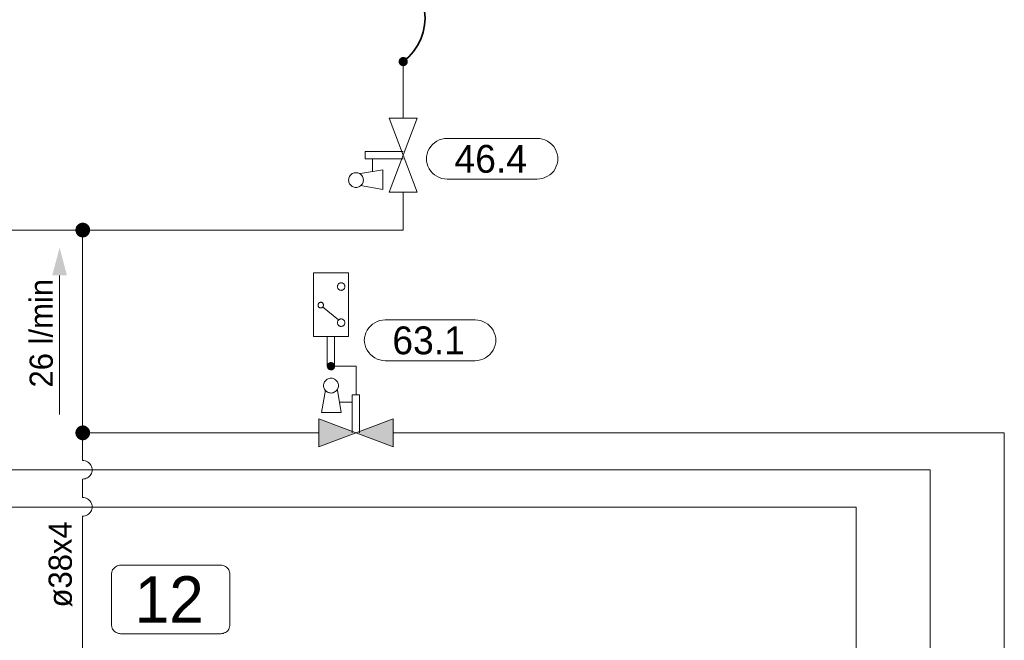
# Model space of a CAD drawing. Header units: millimetres. Extents: x 0 to 203, y 0 to 47.
# Tile 81 of 196: x 17.22 to 21.39, y 37.01 to 39.65. Entities that reach past the tile are written whole.
import ezdxf

# ---------------------------------------------------------------- set-up
doc = ezdxf.new("R2010")
doc.units = ezdxf.units.MM
for name, color, linetype in [('PDF_Geomertry', 7, 'Continuous'), ('PDF_Solid Fills', 7, 'Continuous'), ('PDF_Text', 7, 'Continuous')]:
    doc.layers.add(name, color=color, linetype=linetype)
doc.styles.add('PDF Arial', font='txt')

msp = doc.modelspace()

# ---------------------------------------------------------------- hatches: boundary and pattern name
at = {"layer": 'PDF_Solid Fills', "transparency": 33554559}
for points in [[(18.8438, 39.4707), (18.8243, 39.4735), (18.8251, 39.4757)], [(18.8438, 39.4707), (18.8243, 39.4707), (18.8243, 39.4735)], [(18.8438, 39.4707), (18.8251, 39.4757), (18.8257, 39.4785)], [(18.8438, 39.4707), (18.8257, 39.4785), (18.8271, 39.4804)], [(18.8438, 39.4707), (18.8271, 39.4804), (18.8285, 39.4826)], [(18.8438, 39.4707), (18.8285, 39.4826), (18.8299, 39.4846)], [(18.8438, 39.4707), (18.8299, 39.4846), (18.8321, 39.486)], [(18.8438, 39.4707), (18.8321, 39.486), (18.834, 39.4882)], [(18.8438, 39.4707), (18.834, 39.4882), (18.8363, 39.4888)], [(18.8438, 39.4707), (18.8363, 39.4888), (18.839, 39.4896)], [(18.8438, 39.4707), (18.839, 39.4896), (18.841, 39.4901)], [(18.8438, 39.4707), (18.841, 39.4901), (18.8438, 39.4901)], [(18.8438, 39.4707), (18.8465, 39.4901), (18.8488, 39.4896)], [(18.8438, 39.4707), (18.8438, 39.4901), (18.8465, 39.4901)], [(18.8438, 39.4707), (18.8488, 39.4896), (18.8515, 39.4888)], [(18.8438, 39.4707), (18.8515, 39.4888), (18.8535, 39.4882)], [(18.8438, 39.4707), (18.8535, 39.4882), (18.8557, 39.486)], [(18.8438, 39.4707), (18.8557, 39.486), (18.8576, 39.4846)], [(18.8438, 39.4707), (18.8576, 39.4846), (18.8599, 39.4826)], [(18.8438, 39.4707), (18.8599, 39.4826), (18.8613, 39.4804)], [(18.8438, 39.4707), (18.8613, 39.4804), (18.8618, 39.4785)], [(18.8438, 39.4707), (18.8618, 39.4785), (18.8626, 39.4757)], [(18.8438, 39.4707), (18.8626, 39.4757), (18.8632, 39.4735)], [(18.8438, 39.4707), (18.8632, 39.4735), (18.8632, 39.4707)], [(18.8438, 39.4707), (18.8243, 39.4679), (18.8243, 39.4707)], [(18.8438, 39.4707), (18.8251, 39.466), (18.8243, 39.4679)], [(18.8438, 39.4707), (18.8257, 39.4632), (18.8251, 39.466)], [(18.8438, 39.4707), (18.8271, 39.461), (18.8257, 39.4632)], [(18.8438, 39.4707), (18.8285, 39.459), (18.8271, 39.461)], [(18.8438, 39.4707), (18.8299, 39.4568), (18.8285, 39.459)], [(18.8438, 39.4707), (18.8321, 39.4554), (18.8299, 39.4568)], [(18.8438, 39.4707), (18.834, 39.454), (18.8321, 39.4554)], [(18.8438, 39.4707), (18.8363, 39.4526), (18.834, 39.454)], [(18.8438, 39.4707), (18.839, 39.4521), (18.8363, 39.4526)], [(18.8438, 39.4707), (18.841, 39.4513), (18.839, 39.4521)], [(18.8438, 39.4707), (18.8438, 39.4513), (18.841, 39.4513)], [(18.8438, 39.4707), (18.8465, 39.4513), (18.8438, 39.4513)], [(18.8438, 39.4707), (18.8488, 39.4521), (18.8465, 39.4513)], [(18.8438, 39.4707), (18.8515, 39.4526), (18.8488, 39.4521)], [(18.8438, 39.4707), (18.8535, 39.454), (18.8515, 39.4526)], [(18.8438, 39.4707), (18.8557, 39.4554), (18.8535, 39.454)], [(18.8438, 39.4707), (18.8576, 39.4568), (18.8557, 39.4554)], [(18.8438, 39.4707), (18.8599, 39.459), (18.8576, 39.4568)], [(18.8438, 39.4707), (18.8613, 39.461), (18.8599, 39.459)], [(18.8438, 39.4707), (18.8618, 39.4632), (18.8613, 39.461)], [(18.8438, 39.4707), (18.8626, 39.466), (18.8618, 39.4632)], [(18.8438, 39.4707), (18.8632, 39.4679), (18.8626, 39.466)], [(18.8438, 39.4707), (18.8632, 39.4707), (18.8632, 39.4679)], [(17.484, 38.7554), (17.4535, 38.7596), (17.4543, 38.7638)], [(17.484, 38.7554), (17.4543, 38.7638), (17.4557, 38.7679)], [(17.484, 38.7554), (17.4557, 38.7679), (17.4571, 38.7715)], [(17.484, 38.7554), (17.4571, 38.7715), (17.4599, 38.7749)], [(17.484, 38.7554), (17.4599, 38.7749), (17.4618, 38.7776)], [(17.484, 38.7554), (17.4618, 38.7776), (17.4654, 38.7804)], [(17.484, 38.7554), (17.4654, 38.7804), (17.4688, 38.7826)], [(17.484, 38.7554), (17.4688, 38.7826), (17.4724, 38.7846)], [(17.484, 38.7554), (17.4724, 38.7846), (17.4765, 38.786)], [(17.484, 38.7554), (17.4765, 38.786), (17.4807, 38.7868)], [(17.484, 38.7554), (17.4807, 38.7868), (17.484, 38.7874)], [(17.484, 38.7554), (17.484, 38.7874), (17.4882, 38.7868)], [(17.484, 38.7554), (17.4882, 38.7868), (17.4924, 38.786)], [(17.484, 38.7554), (17.4924, 38.786), (17.4965, 38.7846)], [(17.484, 38.7554), (17.4965, 38.7846), (17.5001, 38.7826)], [(17.484, 38.7554), (17.5001, 38.7826), (17.5035, 38.7804)], [(17.484, 38.7554), (17.5035, 38.7804), (17.5063, 38.7776)], [(17.484, 38.7554), (17.5063, 38.7776), (17.509, 38.7749)], [(17.484, 38.7554), (17.509, 38.7749), (17.5118, 38.7715)], [(17.484, 38.7554), (17.5118, 38.7715), (17.5132, 38.7679)], [(17.484, 38.7554), (17.5132, 38.7679), (17.5146, 38.7638)], [(17.484, 38.7554), (17.5146, 38.7638), (17.5154, 38.7596)], [(17.484, 38.7554), (17.4529, 38.7554), (17.4535, 38.7596)], [(17.484, 38.7554), (17.4535, 38.7513), (17.4529, 38.7554)], [(17.484, 38.7554), (17.4543, 38.7479), (17.4535, 38.7513)], [(17.484, 38.7554), (17.4557, 38.7437), (17.4543, 38.7479)], [(17.484, 38.7554), (17.4571, 38.7401), (17.4557, 38.7437)], [(17.484, 38.7554), (17.4599, 38.7368), (17.4571, 38.7401)], [(17.484, 38.7554), (17.4618, 38.7332), (17.4599, 38.7368)], [(17.484, 38.7554), (17.4654, 38.7304), (17.4618, 38.7332)], [(17.484, 38.7554), (17.4688, 38.7285), (17.4654, 38.7304)], [(17.484, 38.7554), (17.4724, 38.7263), (17.4688, 38.7285)], [(17.484, 38.7554), (17.4765, 38.7257), (17.4724, 38.7263)], [(17.484, 38.7554), (17.4807, 38.7243), (17.4765, 38.7257)], [(17.484, 38.7554), (17.484, 38.7243), (17.4807, 38.7243)], [(17.484, 38.7554), (17.5154, 38.7596), (17.516, 38.7554)], [(17.484, 38.7554), (17.4882, 38.7243), (17.484, 38.7243)], [(17.484, 38.7554), (17.4924, 38.7257), (17.4882, 38.7243)], [(17.484, 38.7554), (17.4965, 38.7263), (17.4924, 38.7257)], [(17.484, 38.7554), (17.5001, 38.7285), (17.4965, 38.7263)], [(17.484, 38.7554), (17.5035, 38.7304), (17.5001, 38.7285)], [(17.484, 38.7554), (17.5063, 38.7332), (17.5035, 38.7304)], [(17.484, 38.7554), (17.509, 38.7368), (17.5063, 38.7332)], [(17.484, 38.7554), (17.5118, 38.7401), (17.509, 38.7368)], [(17.484, 38.7554), (17.5132, 38.7437), (17.5118, 38.7401)], [(17.484, 38.7554), (17.5146, 38.7479), (17.5132, 38.7437)], [(17.484, 38.7554), (17.5154, 38.7513), (17.5146, 38.7479)], [(17.484, 38.7554), (17.516, 38.7554), (17.5154, 38.7513)], [(18.5376, 38.1785), (18.5215, 38.1799), (18.5224, 38.1818)], [(18.5376, 38.1785), (18.5215, 38.1785), (18.5215, 38.1799)], [(18.5376, 38.1785), (18.5215, 38.1763), (18.5215, 38.1785)], [(18.5376, 38.1785), (18.5224, 38.1743), (18.5215, 38.1763)], [(18.5376, 38.1785), (18.5224, 38.1818), (18.5229, 38.184)], [(18.5376, 38.1785), (18.5229, 38.1721), (18.5224, 38.1743)], [(18.5376, 38.1785), (18.5229, 38.184), (18.5238, 38.186)], [(18.5376, 38.1785), (18.5238, 38.1701), (18.5229, 38.1721)], [(18.5376, 38.1785), (18.5238, 38.186), (18.5251, 38.1874)], [(18.5376, 38.1785), (18.5251, 38.1688), (18.5238, 38.1701)], [(18.5376, 38.1785), (18.5251, 38.1874), (18.5265, 38.1896)], [(18.5376, 38.1785), (18.5265, 38.1674), (18.5251, 38.1688)], [(18.5376, 38.1785), (18.5265, 38.1896), (18.5279, 38.1901)], [(18.5376, 38.1785), (18.5279, 38.166), (18.5265, 38.1674)], [(18.5376, 38.1785), (18.5279, 38.1901), (18.5293, 38.1915)], [(18.5376, 38.1785), (18.5293, 38.1646), (18.5279, 38.166)], [(18.5376, 38.1785), (18.5293, 38.1915), (18.5312, 38.1924)], [(18.5376, 38.1785), (18.5312, 38.1638), (18.5293, 38.1646)], [(18.5376, 38.1785), (18.5312, 38.1924), (18.5335, 38.1929)], [(18.5376, 38.1785), (18.5335, 38.1632), (18.5312, 38.1638)], [(18.5376, 38.1785), (18.5335, 38.1929), (18.5354, 38.1938)], [(18.5376, 38.1785), (18.5354, 38.1624), (18.5335, 38.1632)], [(18.5376, 38.1785), (18.5354, 38.1938), (18.5376, 38.1938)], [(18.5376, 38.1785), (18.5376, 38.1624), (18.5354, 38.1624)], [(18.5376, 38.1785), (18.5396, 38.1938), (18.5418, 38.1929)], [(18.5376, 38.1785), (18.5376, 38.1938), (18.5396, 38.1938)], [(18.5376, 38.1785), (18.5418, 38.1929), (18.5432, 38.1924)], [(18.5376, 38.1785), (18.5432, 38.1924), (18.5451, 38.1915)], [(18.5376, 38.1785), (18.5451, 38.1915), (18.5474, 38.1901)], [(18.5376, 38.1785), (18.5474, 38.1901), (18.5488, 38.1896)], [(18.5376, 38.1785), (18.5488, 38.1896), (18.5501, 38.1874)], [(18.5376, 38.1785), (18.5501, 38.1874), (18.5507, 38.186)], [(18.5376, 38.1785), (18.5507, 38.186), (18.5521, 38.184)], [(18.5376, 38.1785), (18.5521, 38.184), (18.5529, 38.1818)], [(18.5376, 38.1785), (18.5529, 38.1818), (18.5529, 38.1799)], [(18.5376, 38.1785), (18.5529, 38.1799), (18.5529, 38.1785)], [(18.5376, 38.1785), (18.5396, 38.1624), (18.5376, 38.1624)], [(18.5376, 38.1785), (18.5418, 38.1632), (18.5396, 38.1624)], [(18.5376, 38.1785), (18.5432, 38.1638), (18.5418, 38.1632)], [(18.5376, 38.1785), (18.5451, 38.1646), (18.5432, 38.1638)], [(18.5376, 38.1785), (18.5474, 38.166), (18.5451, 38.1646)], [(18.5376, 38.1785), (18.5488, 38.1674), (18.5474, 38.166)], [(18.5376, 38.1785), (18.5501, 38.1688), (18.5488, 38.1674)], [(18.5376, 38.1785), (18.5507, 38.1701), (18.5501, 38.1688)], [(18.5376, 38.1785), (18.5521, 38.1721), (18.5507, 38.1701)], [(18.5376, 38.1785), (18.5529, 38.1743), (18.5521, 38.1721)], [(18.5376, 38.1785), (18.5529, 38.1763), (18.5529, 38.1743)], [(18.5376, 38.1785), (18.5529, 38.1785), (18.5529, 38.1763)], [(17.484, 37.8951), (17.4765, 37.9257), (17.4807, 37.9263)], [(17.484, 37.8951), (17.4807, 37.9263), (17.484, 37.9263)], [(17.484, 37.8951), (17.4882, 37.9263), (17.4924, 37.9257)], [(17.484, 37.8951), (17.484, 37.9263), (17.4882, 37.9263)], [(17.484, 37.8951), (17.4529, 37.8951), (17.4535, 37.8993)], [(17.484, 37.8951), (17.4535, 37.891), (17.4529, 37.8951)], [(17.484, 37.8951), (17.4535, 37.8993), (17.4543, 37.9035)], [(17.484, 37.8951), (17.4543, 37.8868), (17.4535, 37.891)], [(17.484, 37.8951), (17.4543, 37.9035), (17.4557, 37.9068)], [(17.484, 37.8951), (17.4557, 37.8832), (17.4543, 37.8868)], [(17.484, 37.8951), (17.4557, 37.9068), (17.4571, 37.911)], [(17.484, 37.8951), (17.4571, 37.8799), (17.4557, 37.8832)], [(17.484, 37.8951), (17.4571, 37.911), (17.4599, 37.9146)], [(17.484, 37.8951), (17.4599, 37.8763), (17.4571, 37.8799)], [(17.484, 37.8951), (17.4599, 37.9146), (17.4618, 37.9174)], [(17.484, 37.8951), (17.4618, 37.8729), (17.4599, 37.8763)], [(17.484, 37.8951), (17.4618, 37.9174), (17.4654, 37.9201)], [(17.484, 37.8951), (17.4654, 37.8701), (17.4618, 37.8729)], [(17.484, 37.8951), (17.4654, 37.9201), (17.4688, 37.9221)], [(17.484, 37.8951), (17.4688, 37.8679), (17.4654, 37.8701)], [(17.484, 37.8951), (17.4688, 37.9221), (17.4724, 37.9243)], [(17.484, 37.8951), (17.4724, 37.866), (17.4688, 37.8679)], [(17.484, 37.8951), (17.4724, 37.9243), (17.4765, 37.9257)], [(17.484, 37.8951), (17.4765, 37.8646), (17.4724, 37.866)], [(17.484, 37.8951), (17.4807, 37.8638), (17.4765, 37.8646)], [(17.484, 37.8951), (17.484, 37.8638), (17.4807, 37.8638)], [(17.484, 37.8951), (17.4924, 37.9257), (17.4965, 37.9243)], [(17.484, 37.8951), (17.4965, 37.9243), (17.5001, 37.9221)], [(17.484, 37.8951), (17.5001, 37.9221), (17.5035, 37.9201)], [(17.484, 37.8951), (17.5035, 37.9201), (17.5063, 37.9174)], [(17.484, 37.8951), (17.5063, 37.9174), (17.509, 37.9146)], [(17.484, 37.8951), (17.509, 37.9146), (17.5118, 37.911)], [(17.484, 37.8951), (17.5118, 37.911), (17.5132, 37.9068)], [(17.484, 37.8951), (17.5132, 37.9068), (17.5146, 37.9035)], [(17.484, 37.8951), (17.5146, 37.9035), (17.5154, 37.8993)], [(17.484, 37.8951), (17.5154, 37.8993), (17.516, 37.8951)], [(17.484, 37.8951), (17.4882, 37.8638), (17.484, 37.8638)], [(17.484, 37.8951), (17.4924, 37.8646), (17.4882, 37.8638)], [(17.484, 37.8951), (17.4965, 37.866), (17.4924, 37.8646)], [(17.484, 37.8951), (17.5001, 37.8679), (17.4965, 37.866)], [(17.484, 37.8951), (17.5035, 37.8701), (17.5001, 37.8679)], [(17.484, 37.8951), (17.5063, 37.8729), (17.5035, 37.8701)], [(17.484, 37.8951), (17.509, 37.8763), (17.5063, 37.8729)], [(17.484, 37.8951), (17.5118, 37.8799), (17.509, 37.8763)], [(17.484, 37.8951), (17.5132, 37.8832), (17.5118, 37.8799)], [(17.484, 37.8951), (17.5146, 37.8868), (17.5132, 37.8832)], [(17.484, 37.8951), (17.5154, 37.891), (17.5146, 37.8868)], [(17.484, 37.8951), (17.516, 37.8951), (17.5154, 37.891)]]:
    msp.add_hatch(color=256, dxfattribs=at).paths.add_polyline_path(points)

# ---------------------------------------------------------------- linework, layer by layer
at = {"layer": 'PDF_Geomertry', "lineweight": 35}
msp.add_lwpolyline([(18.8438, 39.4707), (18.8674, 39.491), (18.8876, 39.5138), (18.9049, 39.5388), (18.9182, 39.566), (18.9285, 39.5951), (18.934, 39.6249), (18.9363, 39.6554), (18.934, 39.686), (18.9285, 39.716), (18.9182, 39.7451), (18.9049, 39.7721), (18.8876, 39.7971), (18.8674, 39.8201), (18.8438, 39.8401)], dxfattribs=at)
at = {"layer": 'PDF_Geomertry', "lineweight": 0}
for points in [[(18.834, 39.4707), (18.834, 39.4693), (18.834, 39.4679), (18.8349, 39.4674), (18.8354, 39.466), (18.8363, 39.4646), (18.8368, 39.4638), (18.8382, 39.4632), (18.839, 39.4624), (18.8404, 39.4618), (18.841, 39.461), (18.8424, 39.461), (18.8438, 39.461), (18.8451, 39.461), (18.8465, 39.461), (18.8479, 39.4618), (18.8488, 39.4624), (18.8501, 39.4632), (18.8507, 39.4638), (18.8515, 39.4646), (18.8521, 39.466), (18.8529, 39.4674), (18.8535, 39.4679), (18.8535, 39.4693), (18.8535, 39.4707), (18.8535, 39.4721), (18.8535, 39.4735), (18.8529, 39.4743), (18.8521, 39.4757), (18.8515, 39.4771), (18.8507, 39.4776), (18.8501, 39.4785), (18.8488, 39.479), (18.8479, 39.4799), (18.8465, 39.4804), (18.8451, 39.4804), (18.8438, 39.4804), (18.8424, 39.4804), (18.841, 39.4804), (18.8404, 39.4799), (18.839, 39.479), (18.8382, 39.4785), (18.8368, 39.4776), (18.8363, 39.4771), (18.8354, 39.4757), (18.8349, 39.4743), (18.834, 39.4735), (18.834, 39.4721), (18.834, 39.4707)], [(17.4688, 38.7554), (17.4688, 38.7535), (17.4696, 38.7513), (17.4701, 38.7499), (17.471, 38.7479), (17.4724, 38.7457), (17.4729, 38.7443), (17.4751, 38.7429), (17.4765, 38.7424), (17.4785, 38.741), (17.4807, 38.7401), (17.4826, 38.7401), (17.484, 38.7401), (17.4863, 38.7401), (17.4882, 38.7401), (17.4904, 38.741), (17.4924, 38.7424), (17.4937, 38.7429), (17.4951, 38.7443), (17.4965, 38.7457), (17.4979, 38.7479), (17.4988, 38.7499), (17.4993, 38.7513), (17.5001, 38.7535), (17.5001, 38.7554), (17.5001, 38.7576), (17.4993, 38.7596), (17.4988, 38.7618), (17.4979, 38.7638), (17.4965, 38.7651), (17.4951, 38.7665), (17.4937, 38.7679), (17.4924, 38.7693), (17.4904, 38.7701), (17.4882, 38.7707), (17.4863, 38.7715), (17.484, 38.7715), (17.4826, 38.7715), (17.4807, 38.7707), (17.4785, 38.7701), (17.4765, 38.7693), (17.4751, 38.7679), (17.4729, 38.7665), (17.4724, 38.7651), (17.471, 38.7638), (17.4701, 38.7618), (17.4696, 38.7596), (17.4688, 38.7576), (17.4688, 38.7554)], [(18.5293, 38.1785), (18.5299, 38.1771), (18.5299, 38.1763), (18.5299, 38.1749), (18.5307, 38.1743), (18.5312, 38.1735), (18.5321, 38.1729), (18.5326, 38.1721), (18.5335, 38.1715), (18.534, 38.1707), (18.5354, 38.1707), (18.5363, 38.1701), (18.5376, 38.1701), (18.5382, 38.1701), (18.5396, 38.1707), (18.5404, 38.1707), (18.541, 38.1715), (18.5424, 38.1721), (18.5432, 38.1729), (18.5437, 38.1735), (18.5446, 38.1743), (18.5446, 38.1749), (18.5451, 38.1763), (18.5451, 38.1771), (18.5451, 38.1785), (18.5451, 38.179), (18.5451, 38.1799), (18.5446, 38.1813), (18.5446, 38.1818), (18.5437, 38.1826), (18.5432, 38.184), (18.5424, 38.184), (18.541, 38.1846), (18.5404, 38.1854), (18.5396, 38.1854), (18.5382, 38.186), (18.5376, 38.186), (18.5363, 38.186), (18.5354, 38.1854), (18.534, 38.1854), (18.5335, 38.1846), (18.5326, 38.184), (18.5321, 38.184), (18.5312, 38.1826), (18.5307, 38.1818), (18.5299, 38.1813), (18.5299, 38.1799), (18.5299, 38.179), (18.5293, 38.1785)], [(17.4688, 37.8951), (17.4688, 37.8929), (17.4696, 37.891), (17.4701, 37.8888), (17.471, 37.8874), (17.4724, 37.8854), (17.4729, 37.884), (17.4751, 37.8826), (17.4765, 37.8818), (17.4785, 37.8804), (17.4807, 37.8799), (17.4826, 37.8799), (17.484, 37.8799), (17.4863, 37.8799), (17.4882, 37.8799), (17.4904, 37.8804), (17.4924, 37.8818), (17.4937, 37.8826), (17.4951, 37.884), (17.4965, 37.8854), (17.4979, 37.8874), (17.4988, 37.8888), (17.4993, 37.891), (17.5001, 37.8929), (17.5001, 37.8951), (17.5001, 37.8971), (17.4993, 37.8993), (17.4988, 37.9013), (17.4979, 37.9026), (17.4965, 37.9049), (17.4951, 37.9063), (17.4937, 37.9076), (17.4924, 37.909), (17.4904, 37.9096), (17.4882, 37.9104), (17.4863, 37.911), (17.484, 37.911), (17.4826, 37.911), (17.4807, 37.9104), (17.4785, 37.9096), (17.4765, 37.909), (17.4751, 37.9076), (17.4729, 37.9063), (17.4724, 37.9049), (17.471, 37.9026), (17.4701, 37.9013), (17.4696, 37.8993), (17.4688, 37.8971), (17.4688, 37.8951)]]:
    msp.add_lwpolyline(points, close=True, dxfattribs=at)
at = {"layer": 'PDF_Geomertry', "lineweight": 15}
for points in [[(18.8438, 39.2313), (18.8438, 39.4707)], [(18.8438, 39.0582), (18.6826, 39.0582), (18.6826, 39.0896), (18.8438, 39.0896)], [(18.714, 39.0035), (18.714, 39.0582)], [(18.6632, 38.9443), (18.7576, 38.9285), (18.7576, 39.011), (18.6632, 38.9951)], [(16.0618, 38.9165), (16.0618, 38.7554), (17.484, 38.7554), (18.8438, 38.7554), (18.8438, 38.9165)], [(18.4863, 37.8951), (17.484, 37.8951), (17.484, 38.7554)], [(17.3863, 37.9735), (17.3863, 38.5632)], [(18.5688, 38.3743), (18.5021, 38.4299)], [(18.5215, 38.304), (18.5215, 38.1785)], [(18.5529, 38.1785), (18.5529, 38.304)], [(18.5376, 38.1785), (18.6438, 38.1785), (18.6438, 38.0563)], [(18.514, 38.0757), (18.4979, 37.9818), (18.5807, 37.9818), (18.5646, 38.0757)], [(18.6279, 37.8951), (18.6279, 38.0563), (18.659, 38.0563), (18.659, 37.8951)], [(18.5729, 38.0249), (18.6279, 38.0249)], [(17.484, 37.7771), (17.484, 37.8951)], [(18.8007, 37.8951), (21.3938, 37.8951), (21.3938, 34.6929)], [(17.484, 37.6201), (17.484, 37.6985), (17.4896, 37.6993), (17.4946, 37.6999), (17.4993, 37.7021), (17.5043, 37.704), (17.5085, 37.7068), (17.5118, 37.7104), (17.5154, 37.7138), (17.5182, 37.7187), (17.521, 37.7229), (17.5224, 37.7276), (17.5238, 37.7326), (17.5238, 37.7382), (17.5238, 37.7429), (17.5224, 37.7479), (17.521, 37.7526), (17.5182, 37.7576), (17.5154, 37.7618), (17.5118, 37.766), (17.5085, 37.7693), (17.5043, 37.7721), (17.4993, 37.7743), (17.4946, 37.7757), (17.4896, 37.7771), (17.484, 37.7771), (17.4896, 37.7771), (17.4946, 37.7757), (17.4993, 37.7743), (17.5043, 37.7721), (17.5085, 37.7693), (17.5118, 37.766), (17.5154, 37.7618), (17.5182, 37.7576), (17.521, 37.7526), (17.5224, 37.7479), (17.5238, 37.7429), (17.5238, 37.7382), (17.5238, 37.7326), (17.5224, 37.7276), (17.521, 37.7229), (17.5182, 37.7187), (17.5154, 37.7138), (17.5118, 37.7104), (17.5085, 37.7068), (17.5043, 37.704), (17.4993, 37.7021), (17.4946, 37.6999), (17.4896, 37.6993), (17.484, 37.6985)], [(15.1863, 37.7382), (21.0799, 37.7382), (21.0799, 34.6929)], [(17.484, 36.1665), (17.484, 37.5415), (17.4896, 37.5415), (17.4946, 37.5429), (17.4993, 37.5443), (17.5043, 37.5465), (17.5085, 37.5499), (17.5118, 37.5526), (17.5154, 37.5568), (17.5182, 37.561), (17.521, 37.566), (17.5224, 37.5707), (17.5238, 37.5757), (17.5238, 37.5804), (17.5238, 37.586), (17.5224, 37.591), (17.521, 37.5957), (17.5182, 37.6007), (17.5154, 37.6049), (17.5118, 37.609), (17.5085, 37.6118), (17.5043, 37.6146), (17.4993, 37.6174), (17.4946, 37.6187), (17.4896, 37.6201), (17.484, 37.6201), (17.4896, 37.6201), (17.4946, 37.6187), (17.4993, 37.6174), (17.5043, 37.6146), (17.5085, 37.6118), (17.5118, 37.609), (17.5154, 37.6049), (17.5182, 37.6007), (17.521, 37.5957), (17.5224, 37.591), (17.5238, 37.586), (17.5238, 37.5804), (17.5238, 37.5757), (17.5224, 37.5707), (17.521, 37.566), (17.5182, 37.561), (17.5154, 37.5568), (17.5118, 37.5526), (17.5085, 37.5499), (17.5043, 37.5465), (17.4993, 37.5443), (17.4946, 37.5429), (17.4896, 37.5415), (17.484, 37.5415)], [(10.7854, 37.5804), (20.7654, 37.5804), (20.7654, 34.6929)]]:
    msp.add_lwpolyline(points, dxfattribs=at)
for points in [[(18.7849, 38.9165), (18.9029, 39.2313), (18.7849, 39.2313), (18.9029, 38.9165), (18.7849, 38.9165)], [(19.4118, 39.1443), (19.4229, 39.1437), (19.4349, 39.1415), (19.4451, 39.1382), (19.4557, 39.1326), (19.4654, 39.1263), (19.4743, 39.1187), (19.4821, 39.1104), (19.4882, 39.1007), (19.4932, 39.0901), (19.4974, 39.079), (19.4993, 39.0679), (19.5001, 39.0563), (19.5001, 39.0604), (19.4993, 39.0485), (19.4974, 39.0374), (19.4932, 39.0263), (19.4882, 39.016), (19.4821, 39.0063), (19.4743, 38.9979), (19.4654, 38.9901), (19.4557, 38.984), (19.4451, 38.9785), (19.4349, 38.9749), (19.4229, 38.9729), (19.4118, 38.9715), (19.0307, 38.9715), (19.0188, 38.9729), (19.0076, 38.9749), (18.9965, 38.9785), (18.9863, 38.984), (18.9765, 38.9901), (18.9682, 38.9979), (18.9604, 39.0063), (18.9543, 39.016), (18.9487, 39.0263), (18.9451, 39.0374), (18.9432, 39.0485), (18.9424, 39.0604), (18.9424, 39.0563), (18.9432, 39.0679), (18.9451, 39.079), (18.9487, 39.0901), (18.9543, 39.1007), (18.9604, 39.1104), (18.9682, 39.1187), (18.9765, 39.1263), (18.9863, 39.1326), (18.9965, 39.1382), (19.0076, 39.1415), (19.0188, 39.1437), (19.0307, 39.1443), (19.4118, 39.1443)], [(18.6751, 38.9679), (18.6743, 38.9721), (18.6738, 38.9763), (18.6724, 38.9799), (18.671, 38.9832), (18.6682, 38.9868), (18.666, 38.9901), (18.6626, 38.9929), (18.659, 38.9951), (18.6557, 38.9971), (18.6515, 38.9985), (18.6474, 38.9993), (18.6438, 38.9993), (18.6396, 38.9993), (18.6354, 38.9985), (18.6313, 38.9971), (18.6279, 38.9951), (18.6243, 38.9929), (18.6215, 38.9901), (18.6187, 38.9868), (18.616, 38.9832), (18.6146, 38.9799), (18.6132, 38.9763), (18.6126, 38.9721), (18.6118, 38.9679), (18.6126, 38.9638), (18.6132, 38.9596), (18.6146, 38.9554), (18.616, 38.9521), (18.6187, 38.9485), (18.6215, 38.9457), (18.6243, 38.9429), (18.6279, 38.941), (18.6313, 38.9387), (18.6354, 38.9374), (18.6396, 38.9368), (18.6438, 38.9368), (18.6474, 38.9368), (18.6515, 38.9374), (18.6557, 38.9387), (18.659, 38.941), (18.6626, 38.9429), (18.666, 38.9457), (18.6682, 38.9485), (18.671, 38.9521), (18.6724, 38.9554), (18.6738, 38.9596), (18.6743, 38.9638), (18.6751, 38.9679)], [(18.4626, 38.304), (18.6118, 38.304), (18.6118, 38.5749), (18.4626, 38.5749), (18.4626, 38.304)], [(18.5965, 38.516), (18.596, 38.5179), (18.596, 38.5201), (18.5951, 38.5221), (18.5946, 38.5235), (18.5932, 38.5257), (18.5918, 38.5271), (18.5904, 38.5285), (18.5882, 38.5299), (18.5868, 38.5304), (18.5849, 38.5313), (18.5826, 38.5318), (18.5807, 38.5318), (18.5785, 38.5318), (18.5765, 38.5313), (18.5743, 38.5304), (18.5729, 38.5299), (18.571, 38.5285), (18.5696, 38.5271), (18.5682, 38.5257), (18.5668, 38.5235), (18.566, 38.5221), (18.5654, 38.5201), (18.5654, 38.5179), (18.5646, 38.516), (18.5654, 38.5138), (18.5654, 38.5118), (18.566, 38.5096), (18.5668, 38.5082), (18.5682, 38.5063), (18.5696, 38.5049), (18.571, 38.5035), (18.5729, 38.5026), (18.5743, 38.5013), (18.5765, 38.5007), (18.5785, 38.5007), (18.5807, 38.4999), (18.5826, 38.5007), (18.5849, 38.5007), (18.5868, 38.5013), (18.5882, 38.5026), (18.5904, 38.5035), (18.5918, 38.5049), (18.5932, 38.5063), (18.5946, 38.5082), (18.5951, 38.5096), (18.596, 38.5118), (18.596, 38.5138), (18.5965, 38.516)], [(18.5063, 38.4374), (18.5057, 38.4387), (18.5057, 38.4401), (18.5049, 38.4415), (18.5043, 38.4429), (18.5035, 38.4443), (18.5029, 38.4457), (18.5015, 38.4465), (18.5001, 38.4479), (18.4988, 38.4485), (18.4974, 38.4485), (18.496, 38.4493), (18.4946, 38.4493), (18.4924, 38.4493), (18.491, 38.4485), (18.4896, 38.4485), (18.4882, 38.4479), (18.4868, 38.4465), (18.4863, 38.4457), (18.4849, 38.4443), (18.484, 38.4429), (18.4835, 38.4415), (18.4826, 38.4401), (18.4826, 38.4387), (18.4826, 38.4374), (18.4826, 38.436), (18.4826, 38.4346), (18.4835, 38.4326), (18.484, 38.4313), (18.4849, 38.4304), (18.4863, 38.429), (18.4868, 38.4276), (18.4882, 38.4271), (18.4896, 38.4263), (18.491, 38.4263), (18.4924, 38.4257), (18.4946, 38.4257), (18.496, 38.4257), (18.4974, 38.4263), (18.4988, 38.4263), (18.5001, 38.4271), (18.5015, 38.4276), (18.5029, 38.429), (18.5035, 38.4304), (18.5043, 38.4313), (18.5049, 38.4326), (18.5057, 38.4346), (18.5057, 38.436), (18.5063, 38.4374)], [(18.5965, 38.3624), (18.596, 38.3646), (18.596, 38.3665), (18.5951, 38.3687), (18.5946, 38.3707), (18.5932, 38.3721), (18.5918, 38.3735), (18.5904, 38.3749), (18.5882, 38.3763), (18.5868, 38.3771), (18.5849, 38.3776), (18.5826, 38.3785), (18.5807, 38.3785), (18.5785, 38.3785), (18.5765, 38.3776), (18.5743, 38.3771), (18.5729, 38.3763), (18.571, 38.3749), (18.5696, 38.3735), (18.5682, 38.3721), (18.5668, 38.3707), (18.566, 38.3687), (18.5654, 38.3665), (18.5654, 38.3646), (18.5646, 38.3624), (18.5654, 38.3604), (18.5654, 38.359), (18.566, 38.3568), (18.5668, 38.3549), (18.5682, 38.3535), (18.5696, 38.3513), (18.571, 38.3499), (18.5729, 38.3493), (18.5743, 38.3485), (18.5765, 38.3479), (18.5785, 38.3471), (18.5807, 38.3471), (18.5826, 38.3471), (18.5849, 38.3479), (18.5868, 38.3485), (18.5882, 38.3493), (18.5904, 38.3499), (18.5918, 38.3513), (18.5932, 38.3535), (18.5946, 38.3549), (18.5951, 38.3568), (18.596, 38.359), (18.596, 38.3604), (18.5965, 38.3624)], [(19.1488, 38.3743), (19.1599, 38.3735), (19.1715, 38.3715), (19.1821, 38.3679), (19.1924, 38.3624), (19.2021, 38.3563), (19.2113, 38.3485), (19.2188, 38.3401), (19.2251, 38.3304), (19.2299, 38.3201), (19.234, 38.309), (19.2363, 38.2979), (19.2368, 38.286), (19.2368, 38.2901), (19.2363, 38.2785), (19.234, 38.2674), (19.2299, 38.2563), (19.2251, 38.2457), (19.2188, 38.236), (19.2113, 38.2276), (19.2021, 38.2201), (19.1924, 38.2138), (19.1821, 38.2082), (19.1715, 38.2049), (19.1599, 38.2026), (19.1488, 38.2013), (18.7674, 38.2013), (18.7557, 38.2026), (18.7446, 38.2049), (18.7335, 38.2082), (18.7229, 38.2138), (18.7132, 38.2201), (18.7049, 38.2276), (18.6974, 38.236), (18.691, 38.2457), (18.6854, 38.2563), (18.6821, 38.2674), (18.6799, 38.2785), (18.6785, 38.2901), (18.6785, 38.286), (18.6799, 38.2979), (18.6821, 38.309), (18.6854, 38.3201), (18.691, 38.3304), (18.6974, 38.3401), (18.7049, 38.3485), (18.7132, 38.3563), (18.7229, 38.3624), (18.7335, 38.3679), (18.7446, 38.3715), (18.7557, 38.3735), (18.7674, 38.3743), (19.1488, 38.3743)], [(18.5529, 38.1785), (18.5529, 38.1799), (18.5529, 38.1818), (18.5521, 38.184), (18.5507, 38.186), (18.5501, 38.1874), (18.5488, 38.1896), (18.5474, 38.1901), (18.5451, 38.1915), (18.5432, 38.1924), (18.5418, 38.1929), (18.5396, 38.1938), (18.5376, 38.1938), (18.5354, 38.1938), (18.5335, 38.1929), (18.5312, 38.1924), (18.5293, 38.1915), (18.5279, 38.1901), (18.5265, 38.1896), (18.5251, 38.1874), (18.5238, 38.186), (18.5229, 38.184), (18.5224, 38.1818), (18.5215, 38.1799), (18.5215, 38.1785), (18.5215, 38.1763), (18.5224, 38.1743), (18.5229, 38.1721), (18.5238, 38.1701), (18.5251, 38.1688), (18.5265, 38.1674), (18.5279, 38.166), (18.5293, 38.1646), (18.5312, 38.1638), (18.5335, 38.1632), (18.5354, 38.1624), (18.5376, 38.1624), (18.5396, 38.1624), (18.5418, 38.1632), (18.5432, 38.1638), (18.5451, 38.1646), (18.5474, 38.166), (18.5488, 38.1674), (18.5501, 38.1688), (18.5507, 38.1701), (18.5521, 38.1721), (18.5529, 38.1743), (18.5529, 38.1763), (18.5529, 38.1785)], [(18.5688, 38.0957), (18.5688, 38.0999), (18.5682, 38.1035), (18.5668, 38.1076), (18.5646, 38.111), (18.5626, 38.1146), (18.5599, 38.1179), (18.5562, 38.1207), (18.5529, 38.1229), (18.5493, 38.1249), (18.546, 38.1257), (18.5418, 38.1271), (18.5376, 38.1271), (18.5335, 38.1271), (18.5293, 38.1257), (18.5251, 38.1249), (18.5215, 38.1229), (18.5182, 38.1207), (18.5154, 38.1179), (18.5126, 38.1146), (18.5104, 38.111), (18.5085, 38.1076), (18.5071, 38.1035), (18.5063, 38.0999), (18.5063, 38.0957), (18.5063, 38.0915), (18.5071, 38.0874), (18.5085, 38.0832), (18.5104, 38.0799), (18.5126, 38.0763), (18.5154, 38.0735), (18.5182, 38.0707), (18.5215, 38.0688), (18.5251, 38.0665), (18.5293, 38.0651), (18.5335, 38.0646), (18.5376, 38.0637), (18.5418, 38.0646), (18.546, 38.0651), (18.5493, 38.0665), (18.5529, 38.0688), (18.5562, 38.0707), (18.5599, 38.0735), (18.5626, 38.0763), (18.5646, 38.0799), (18.5668, 38.0832), (18.5682, 38.0874), (18.5688, 38.0915), (18.5688, 38.0957)], [(18.4863, 37.954), (18.8007, 37.836), (18.8007, 37.954), (18.4863, 37.836), (18.4863, 37.954)]]:
    msp.add_lwpolyline(points, close=True, dxfattribs=at)
at = {"layer": 'PDF_Geomertry', "lineweight": 9}
msp.add_lwpolyline([(18.0701, 37.3332), (18.0751, 37.3332), (18.0799, 37.3318), (18.0849, 37.3304), (18.0896, 37.3276), (18.0938, 37.3249), (18.0979, 37.3215), (18.1007, 37.3179), (18.1043, 37.3137), (18.1062, 37.309), (18.1076, 37.304), (18.109, 37.2993), (18.109, 37.2938), (18.109, 37.0818), (18.109, 37.0771), (18.1076, 37.0715), (18.1062, 37.0665), (18.1043, 37.0624), (18.1007, 37.0576), (18.0979, 37.054), (18.0938, 37.0507), (18.0896, 37.0479), (18.0849, 37.0457), (18.0799, 37.0438), (18.0751, 37.0429), (18.0701, 37.0424), (17.6451, 37.0424), (17.6404, 37.0429), (17.6354, 37.0438), (17.6307, 37.0457), (17.6257, 37.0479), (17.6215, 37.0507), (17.6174, 37.054), (17.6146, 37.0576), (17.6113, 37.0624), (17.609, 37.0665), (17.6076, 37.0715), (17.6062, 37.0771), (17.6062, 37.0818), (17.6062, 37.2938), (17.6062, 37.2993), (17.6076, 37.304), (17.609, 37.309), (17.6113, 37.3137), (17.6146, 37.3179), (17.6174, 37.3215), (17.6215, 37.3249), (17.6257, 37.3276), (17.6307, 37.3304), (17.6354, 37.3318), (17.6404, 37.3332), (17.6451, 37.3332), (18.0701, 37.3332)], close=True, dxfattribs=at)
at = {"layer": 'PDF_Solid Fills', "transparency": 33554559}
for points in [[(17.3549, 38.5632), (17.4174, 38.5632), (17.3549, 38.5632), (17.3863, 38.6813)], [(18.4863, 37.836), (18.4863, 37.954), (18.4863, 37.836), (18.6438, 37.8951)], [(18.6438, 37.8951), (18.8007, 37.954), (18.6438, 37.8951), (18.8007, 37.836)]]:
    msp.add_solid(points, dxfattribs=at)

# ---------------------------------------------------------------- texts
at = {"layer": 'PDF_Text', "attachment_point": 7, "style": 'PDF Arial'}
for s, insert, char_height in [('46.4', (19.0613, 38.9973), 0.11811), ('63.1', (18.7979, 38.2269), 0.11811), ('12', (17.7049, 37.0896), 0.19685)]:
    msp.add_mtext(s, dxfattribs=dict(at, insert=insert, char_height=char_height))
at = {"layer": 'PDF_Text', "char_height": 0.09843, "attachment_point": 7, "rotation": 90, "style": 'PDF Arial'}
for s, insert in [('26 l/min', (17.3588, 38.0874)), ('ø38x4', (17.4407, 37.154))]:
    msp.add_mtext(s, dxfattribs=dict(at, insert=insert))

doc.saveas('drawing.dxf')
